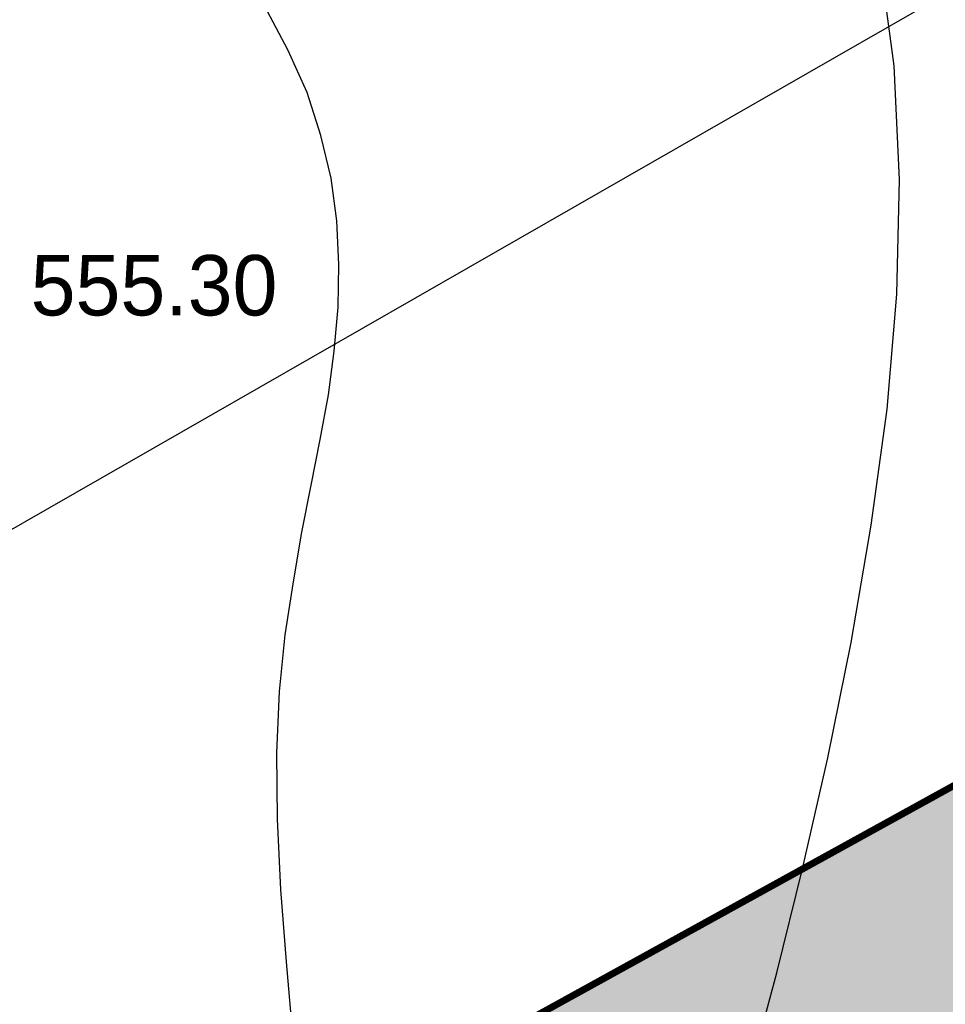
# Model space of a CAD drawing. Extents: x 0 to 370488, y 0 to 4202825.
# Tile 153 of 256: x 360071 to 360084, y 4200834 to 4200848. Entities that reach past the tile are written whole.
import ezdxf

# ---------------------------------------------------------------- set-up
doc = ezdxf.new("R2010")
doc.units = 0
doc.header["$LTSCALE"] = 0.5
doc.header["$MEASUREMENT"] = 0
doc.linetypes.add('CONTI', pattern=[0])
for name, color, linetype in [('(004) Точки рельефа', 7, 'Continuous'), ('(014) Водопровод', 5, 'ИК_Водопровод -------в--------'), ('GORIZDEFAULT', 32, 'CONTI')]:
    doc.layers.add(name, color=color, linetype=linetype)
doc.layers.add('.', color=7, linetype='Continuous', lineweight=15)
doc.styles.add('D-431', font='txt')
doc.styles.get("Standard").update_dxf_attribs({"font": 'isocpeur.ttf'})
doc.linetypes.add('ИК_Водопровод -------в--------', pattern='A,9,-0.6,["В",Standard,S=1.2,R=0,X=0,Y=-0.6],-1.2', length=10.8)

msp = doc.modelspace()

# ---------------------------------------------------------------- hatches: boundary and pattern name
at = {"layer": '.', "ltscale": 0.149071}
h = msp.add_hatch(color=256, dxfattribs=at)
h.dxf.hatch_style = 1
h.set_gradient(color1=(51, 204, 0), color2=(51, 204, 0), tint=1)
edge = h.paths.add_edge_path()
edge.add_line((360053.157, 4200798.874), (359943.476, 4200738.432))
edge.add_line((359943.476, 4200738.432), (359946.371, 4200733.177))
edge.add_line((359946.371, 4200733.177), (360052.603, 4200791.717))
edge.add_line((360052.603, 4200791.717), (360055.869, 4200786.666))
edge.add_line((360055.869, 4200786.666), (360063.771, 4200791.021))
edge.add_line((360063.771, 4200791.021), (360059.769, 4200797.209))
edge.add_arc((360055.571, 4200794.495), 5, 32.8852, 118.8577)
h.paths.add_polyline_path([(360862.962, 4201258.832), (360860.066, 4201264.087), (359934.788, 4200754.196), (359937.684, 4200748.941)])

# ---------------------------------------------------------------- linework, layer by layer
at = {"layer": '(014) Водопровод', "elevation": 1.817, "flags": 128}
msp.add_lwpolyline([(359950.099, 4200775.952), (359978.946, 4200791.494), (360008.619, 4200807.482), (360029.096, 4200818.514), (360041.267, 4200825.071), (360070.408, 4200840.167), (360102.974, 4200858.827), (360166.599, 4200896.426), (360296.363, 4200972.483), (360388.585, 4201019.441), (360467.432, 4201064.151), (360558.05, 4201111.93), (360748.177, 4201205.15), (360877.583, 4201278.731), (360897.819, 4201292.401)], dxfattribs=at)
at = {"ltscale": 0.149071, "const_width": 0.1}
msp.add_lwpolyline([(359934.788, 4200754.196), (360860.066, 4201264.087)], dxfattribs=at)
at = {"layer": 'GORIZDEFAULT', "color": 32}
for points in [[(360080.7, 4200828.78, 554.5), (360080.94, 4200830.4, 554.5), (360081.23, 4200831.4, 554.5), (360081.56, 4200832.6, 554.5), (360081.93, 4200833.98, 554.5), (360082.3, 4200835.49, 554.5), (360082.67, 4200837.1, 554.5), (360083.01, 4200838.77, 554.5), (360083.3, 4200840.47, 554.5), (360083.53, 4200842.15, 554.5), (360083.67, 4200843.82, 554.5), (360083.71, 4200845.48, 554.5), (360083.63, 4200847.13, 554.5), (360083.41, 4200848.78, 554.5), (360083.04, 4200850.41, 554.5), (360082.5, 4200852.04, 554.5), (360081.78, 4200853.65, 554.5), (360080.92, 4200855.25, 554.5), (360079.98, 4200856.79, 554.5), (360078.99, 4200858.27, 554.5), (360078.03, 4200859.65, 554.5), (360077.12, 4200860.93, 554.5), (360076.33, 4200862.07, 554.5)], [(360074.91, 4200833.08, 555), (360074.82, 4200834.14, 555), (360074.74, 4200835.19, 555), (360074.69, 4200836.21, 555), (360074.68, 4200837.17, 555), (360074.72, 4200838.06, 555), (360074.8, 4200838.88, 555), (360074.92, 4200839.65, 555), (360075.04, 4200840.37, 555), (360075.18, 4200841.05, 555), (360075.31, 4200841.71, 555), (360075.43, 4200842.36, 555), (360075.51, 4200842.99, 555), (360075.57, 4200843.63, 555), (360075.58, 4200844.25, 555), (360075.55, 4200844.88, 555), (360075.47, 4200845.5, 555), (360075.32, 4200846.12, 555), (360075.12, 4200846.74, 555), (360074.84, 4200847.36, 555), (360074.5, 4200848, 555)]]:
    msp.add_polyline3d(points, dxfattribs=at)

# ---------------------------------------------------------------- texts
at = {"layer": '(004) Точки рельефа', "style": 'D-431'}
msp.add_text('555.30', height=0.875, dxfattribs=at).set_placement((360071.11, 4200843.51))

doc.saveas('drawing.dxf')
